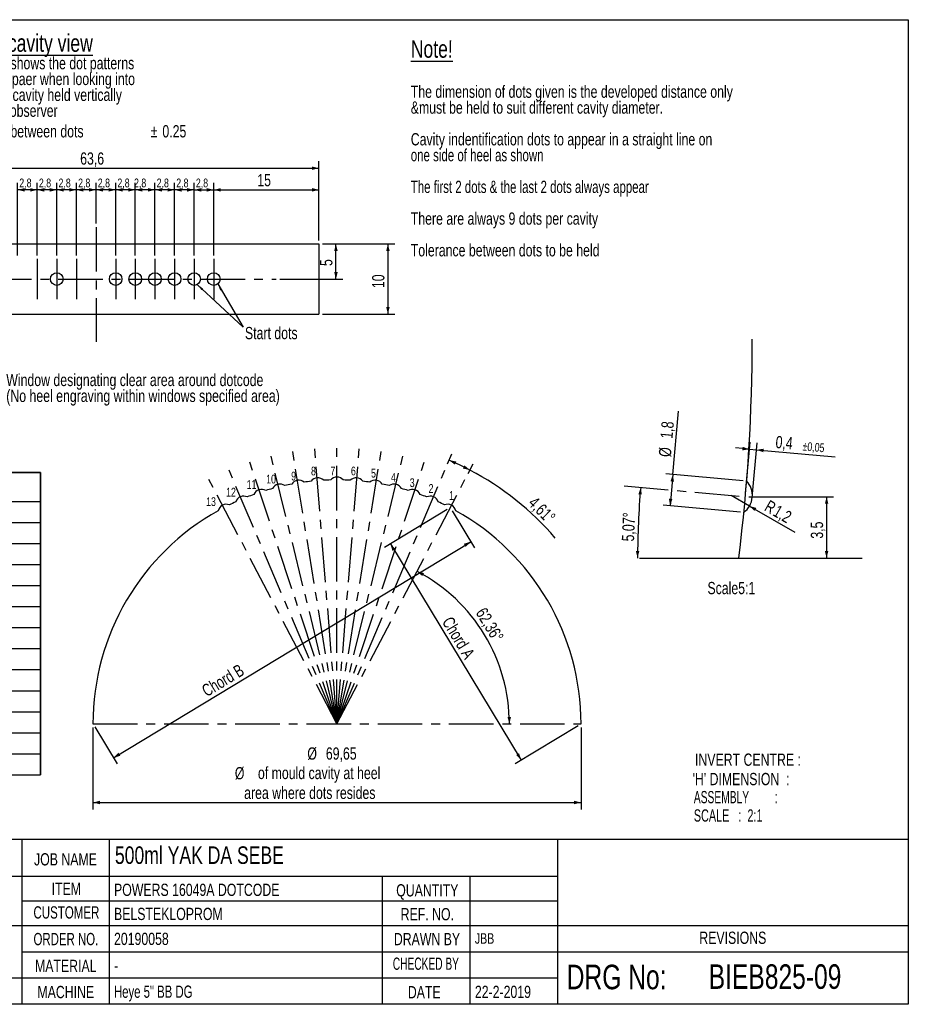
# Model space of a CAD drawing. Header units: millimetres. Extents: x 8 to 412, y 8 to 289.
# Tile 3 of 3: x 158 to 412, y 8 to 289. Entities that reach past the tile are written whole.
import ezdxf

# ---------------------------------------------------------------- set-up
doc = ezdxf.new("R2010")
doc.units = ezdxf.units.MM
doc.linetypes.add('CENTERX2', pattern=[20.32, 12.7, -2.54, 2.54, -2.54])
for name, color, linetype in [('CENTERLINE', 4, 'CENTERX2'), ('DETAIL', 3, 'Continuous'), ('DIMENSIONS', 2, 'Continuous'), ('TEXT', 2, 'Continuous')]:
    doc.layers.add(name, color=color, linetype=linetype)
doc.layers.add('OUTLINE', color=7, linetype='Continuous', lineweight=25)
doc.styles.add('SLDTEXTSTYLE0', font='TXT', dxfattribs={"width": 0.75})
doc.styles.add('SLDTEXTSTYLE1', font='TXT', dxfattribs={"width": 0.660714})
doc.styles.add('SLDTEXTSTYLE2', font='TXT', dxfattribs={"width": 0.692308})
doc.styles.add('SLDTEXTSTYLE3', font='TXT', dxfattribs={"width": 0.702531})
doc.styles.add('SLDTEXTSTYLE4', font='TXT', dxfattribs={"width": 0.696874})
doc.styles.add('SLDTEXTSTYLE5', font='TXT', dxfattribs={"width": 0.620208})
doc.styles.add('SLDTEXTSTYLE6', font='TXT', dxfattribs={"width": 0.7})
doc.styles.add('SLDTEXTSTYLE8', font='TXT', dxfattribs={"width": 0.625})
doc.styles.add('SLDTEXTSTYLE9', font='TXT', dxfattribs={"width": 0.697917})
doc.dimstyles.new('SLDDIMSTYLE0', dxfattribs={"dimtxt": 2.5, "dimasz": 2, "dimexe": 0, "dimexo": 0.0625, "dimtad": 1, "dimlfac": 0.5, "dimrnd": 1e-09, "dimzin": 12, "dimdsep": 46, "dimtxsty": 'SLDTEXTSTYLE0', "dimsah": 1, "dimcen": 0.09, "dimadec": 0, "dimazin": 3, "dimtfac": 1, "dimtofl": 0, "dimtmove": 0, "dimatfit": 3, "dimfxl": 0, "dimfrac": 2, "dimtolj": 1, "dimtzin": 12, "dimarcsym": 0})
doc.dimstyles.new('SLDDIMSTYLE2', dxfattribs={"dimtxt": 3.5, "dimasz": 2, "dimexe": 0, "dimexo": 0.0625, "dimgap": 0.875, "dimtad": 1, "dimlfac": 0.5, "dimrnd": 1e-09, "dimzin": 12, "dimdsep": 46, "dimtxsty": 'SLDTEXTSTYLE0', "dimsah": 1, "dimcen": 0.09, "dimadec": 0, "dimazin": 3, "dimtfac": 1, "dimtofl": 0, "dimtmove": 0, "dimatfit": 3, "dimfxl": 0, "dimfrac": 2, "dimtolj": 1, "dimtzin": 12, "dimarcsym": 0})
doc.dimstyles.new('SLDDIMSTYLE3', dxfattribs={"dimtxt": 0.18, "dimasz": 2, "dimexe": 0, "dimexo": 0.0625, "dimgap": 0, "dimtad": 0, "dimtih": 1, "dimtoh": 1, "dimdec": 0, "dimrnd": 1e-09, "dimzin": 0, "dimdsep": 46, "dimtxsty": 'Standard', "dimsah": 1, "dimcen": 0.09, "dimadec": 0, "dimazin": 0, "dimtfac": 2, "dimtdec": 0, "dimtofl": 0, "dimtmove": 0, "dimatfit": 3, "dimfxl": 0, "dimfrac": 2, "dimtolj": 1, "dimtzin": 0, "dimarcsym": 0})
doc.dimstyles.new('SLDDIMSTYLE4', dxfattribs={"dimtxt": 3.5, "dimasz": 2, "dimexe": 0, "dimexo": 0.0625, "dimgap": 0.875, "dimtad": 1, "dimdec": 4, "dimlfac": 0.5, "dimzin": 12, "dimdsep": 46, "dimtxsty": 'SLDTEXTSTYLE0', "dimsah": 1, "dimcen": 0.09, "dimazin": 3, "dimtfac": 1, "dimtofl": 0, "dimtmove": 0, "dimatfit": 3, "dimfxl": 0, "dimfrac": 2, "dimtolj": 1, "dimtzin": 12, "dimarcsym": 0})
doc.dimstyles.new('SLDDIMSTYLE5', dxfattribs={"dimtxt": 3.5, "dimasz": 2, "dimexe": 0, "dimexo": 0.0625, "dimgap": 0.875, "dimtad": 1, "dimlfac": 0.2, "dimrnd": 1e-09, "dimzin": 12, "dimdsep": 46, "dimtxsty": 'SLDTEXTSTYLE0', "dimsah": 1, "dimcen": 0.09, "dimadec": 0, "dimazin": 3, "dimtfac": 1, "dimtofl": 0, "dimtmove": 0, "dimatfit": 3, "dimfxl": 0, "dimfrac": 2, "dimtolj": 1, "dimtzin": 12, "dimarcsym": 0})
doc.dimstyles.new('SLDDIMSTYLE6', dxfattribs={"dimtxt": 3.5, "dimasz": 2, "dimexe": 0, "dimexo": 0.0625, "dimgap": 0.875, "dimtad": 1, "dimlfac": 0.2, "dimrnd": 1e-09, "dimdsep": 46, "dimtxsty": 'SLDTEXTSTYLE0', "dimsah": 1, "dimcen": 0.09, "dimadec": 0, "dimazin": 2, "dimtol": 1, "dimtp": 0.05, "dimtm": 0.05, "dimtfac": 1, "dimtmove": 0, "dimatfit": 0, "dimfxl": 0, "dimfrac": 2, "dimtolj": 1, "dimarcsym": 0})
doc.dimstyles.new('SLDDIMSTYLE7', dxfattribs={"dimtxt": 3.5, "dimasz": 2, "dimexe": 0, "dimexo": 0.0625, "dimgap": 0.875, "dimtad": 1, "dimlfac": 0.2, "dimrnd": 1e-09, "dimzin": 12, "dimdsep": 46, "dimtxsty": 'SLDTEXTSTYLE0', "dimsah": 1, "dimcen": 0, "dimadec": 0, "dimazin": 3, "dimtfac": 1, "dimtofl": 0, "dimtmove": 0, "dimatfit": 3, "dimfxl": 0, "dimfrac": 2, "dimtolj": 1, "dimtzin": 12, "dimarcsym": 0})
doc.dimstyles.new('SLDDIMSTYLE8', dxfattribs={"dimtxt": 3.5, "dimasz": 2, "dimexe": 0, "dimexo": 0.0625, "dimgap": 0.875, "dimtad": 1, "dimdec": 4, "dimlfac": 0.2, "dimzin": 12, "dimdsep": 46, "dimtxsty": 'SLDTEXTSTYLE0', "dimsah": 1, "dimcen": 0.09, "dimazin": 3, "dimtfac": 1, "dimtofl": 0, "dimtmove": 0, "dimatfit": 3, "dimfxl": 0, "dimfrac": 2, "dimtolj": 1, "dimtzin": 12, "dimarcsym": 0})

# ---------------------------------------------------------------- blocks, each defined once
blk = doc.blocks.new('SW_TABLEANNOTATION_2')
at = {"layer": 'TEXT', "color": 0}
for p, q in [((0, 0), (0, -8.25)), ((0, 0), (6.17, 0)), ((0, 0), (0, -86.25)), ((71.26, 0), (0, 0)), ((6.17, 0), (6.17, -8.25)), ((6.17, 0), (30.17, 0)), ((30.17, 0), (30.17, -8.25)), ((30.17, 0), (71.26, 0)), ((71.26, 0), (71.26, -8.25)), ((71.26, -86.25), (71.26, 0)), ((0, -8.25), (0, -14.25)), ((0, -8.25), (6.17, -8.25)), ((6.17, -8.25), (6.17, -14.25)), ((6.17, -8.25), (30.17, -8.25)), ((30.17, -8.25), (30.17, -14.25)), ((30.17, -8.25), (71.26, -8.25)), ((71.26, -8.25), (71.26, -14.25)), ((0, -14.25), (0, -20.25)), ((0, -14.25), (6.17, -14.25)), ((6.17, -14.25), (6.17, -20.25)), ((6.17, -14.25), (30.17, -14.25)), ((30.17, -14.25), (30.17, -20.25)), ((30.17, -14.25), (71.26, -14.25)), ((71.26, -14.25), (71.26, -20.25)), ((0, -20.25), (0, -26.25)), ((0, -20.25), (6.17, -20.25)), ((6.17, -20.25), (6.17, -26.25)), ((6.17, -20.25), (30.17, -20.25)), ((30.17, -20.25), (30.17, -26.25)), ((30.17, -20.25), (71.26, -20.25)), ((71.26, -20.25), (71.26, -26.25)), ((0, -26.25), (0, -32.25)), ((0, -26.25), (6.17, -26.25)), ((6.17, -26.25), (6.17, -32.25)), ((6.17, -26.25), (30.17, -26.25)), ((30.17, -26.25), (30.17, -32.25)), ((30.17, -26.25), (71.26, -26.25)), ((71.26, -26.25), (71.26, -32.25)), ((0, -32.25), (0, -38.25)), ((0, -32.25), (6.17, -32.25)), ((6.17, -32.25), (6.17, -38.25)), ((6.17, -32.25), (30.17, -32.25)), ((30.17, -32.25), (30.17, -38.25)), ((30.17, -32.25), (71.26, -32.25)), ((71.26, -32.25), (71.26, -38.25)), ((0, -38.25), (0, -44.25)), ((0, -38.25), (6.17, -38.25)), ((6.17, -38.25), (6.17, -44.25)), ((6.17, -38.25), (30.17, -38.25)), ((30.17, -38.25), (30.17, -44.25)), ((30.17, -38.25), (71.26, -38.25)), ((71.26, -38.25), (71.26, -44.25)), ((0, -44.25), (0, -50.25)), ((0, -44.25), (6.17, -44.25)), ((6.17, -44.25), (6.17, -50.25)), ((6.17, -44.25), (30.17, -44.25)), ((30.17, -44.25), (30.17, -50.25)), ((30.17, -44.25), (71.26, -44.25)), ((71.26, -44.25), (71.26, -50.25)), ((0, -50.25), (0, -56.25)), ((0, -50.25), (6.17, -50.25)), ((6.17, -50.25), (6.17, -56.25)), ((6.17, -50.25), (30.17, -50.25)), ((30.17, -50.25), (30.17, -56.25)), ((30.17, -50.25), (71.26, -50.25)), ((71.26, -50.25), (71.26, -56.25)), ((0, -56.25), (0, -62.25)), ((0, -56.25), (6.17, -56.25)), ((6.17, -56.25), (6.17, -62.25)), ((6.17, -56.25), (30.17, -56.25)), ((30.17, -56.25), (30.17, -62.25)), ((30.17, -56.25), (71.26, -56.25)), ((71.26, -56.25), (71.26, -62.25)), ((0, -62.25), (0, -68.25)), ((0, -62.25), (6.17, -62.25)), ((6.17, -62.25), (6.17, -68.25)), ((6.17, -62.25), (30.17, -62.25)), ((30.17, -62.25), (30.17, -68.25)), ((30.17, -62.25), (71.26, -62.25)), ((71.26, -62.25), (71.26, -68.25)), ((0, -68.25), (0, -74.25)), ((0, -68.25), (6.17, -68.25)), ((6.17, -68.25), (6.17, -74.25)), ((6.17, -68.25), (30.17, -68.25)), ((30.17, -68.25), (30.17, -74.25)), ((30.17, -68.25), (71.26, -68.25)), ((71.26, -68.25), (71.26, -74.25)), ((0, -74.25), (0, -80.25)), ((0, -74.25), (6.17, -74.25)), ((6.17, -74.25), (6.17, -80.25)), ((6.17, -74.25), (30.17, -74.25)), ((30.17, -74.25), (30.17, -80.25)), ((30.17, -74.25), (71.26, -74.25)), ((71.26, -74.25), (71.26, -80.25)), ((0, -80.25), (0, -86.25)), ((0, -80.25), (6.17, -80.25)), ((6.17, -80.25), (6.17, -86.25)), ((6.17, -80.25), (30.17, -80.25)), ((30.17, -80.25), (30.17, -86.25)), ((30.17, -80.25), (71.26, -80.25)), ((71.26, -80.25), (71.26, -86.25)), ((0, -86.25), (6.17, -86.25)), ((0, -86.25), (71.26, -86.25)), ((6.17, -86.25), (30.17, -86.25)), ((30.17, -86.25), (71.26, -86.25))]:
    blk.add_line(p, q, dxfattribs=at)
at = {"layer": 'TEXT', "color": 0, "char_height": 3.5, "attachment_point": 1, "style": 'SLDTEXTSTYLE0'}
for s, insert in [('Chord A', (8.65, -2.31)), ('Chord B', (41.58, -2.31)), ('1', (1.79, -9.44)), ('36,06', (12.35, -9.44)), ('59,59', (44.9, -9.44)), ('2', (1.79, -15.44)), ('38,43', (12.35, -15.44)), ('58,09', (44.9, -15.44)), ('3', (1.79, -21.44)), ('40,73', (12.35, -21.44)), ('56,5', (46.19, -21.44)), ('4', (1.79, -27.44)), ('42,97', (12.35, -27.44)), ('54,82', (44.9, -27.44)), ('5', (1.79, -33.44)), ('45,14', (12.35, -33.44)), ('53,05', (44.9, -33.44)), ('6', (1.79, -39.44)), ('47,23', (12.35, -39.44)), ('51,19', (44.9, -39.44)), ('7', (1.79, -45.44)), ('49,25', (12.35, -45.44)), ('49,25', (44.9, -45.44)), ('8', (1.79, -51.44)), ('51,19', (12.35, -51.44)), ('47,23', (44.9, -51.44)), ('9', (1.79, -57.44)), ('53,05', (12.35, -57.44)), ('45,14', (44.9, -57.44)), ('10', (0.5, -63.44)), ('54,82', (12.35, -63.44)), ('42,97', (44.9, -63.44)), ('11', (0.5, -69.44)), ('56,5', (13.65, -69.44)), ('40,73', (44.9, -69.44)), ('12', (0.5, -75.44)), ('58,09', (12.35, -75.44)), ('38,43', (44.9, -75.44)), ('13', (0.5, -81.44)), ('59,59', (12.35, -81.44)), ('36,06', (44.9, -81.44))]:
    blk.add_mtext(s, dxfattribs=dict(at, insert=insert))
blk = doc.blocks.new('_D')
at = {"layer": 'DIMENSIONS'}
for p, q in [((202.61, 221.73), (202.61, 242.44)), ((208.21, 221.73), (208.21, 242.44)), ((208.21, 240.44), (202.61, 240.44))]:
    blk.add_line(p, q, dxfattribs=at)
for points in [[(202.61, 240.44), (204.61, 239.94), (204.61, 240.94)], [(208.21, 240.44), (206.21, 240.94), (206.21, 239.94)]]:
    blk.add_solid(points, dxfattribs=at)
at = {"layer": 'DIMENSIONS', "insert": (203.1, 243.66), "char_height": 2.5, "attachment_point": 1, "style": 'SLDTEXTSTYLE0'}
blk.add_mtext('2,8', dxfattribs=at)
blk = doc.blocks.new('_D_1')
at = {"layer": 'DIMENSIONS'}
for p, q in [((197.01, 221.73), (197.01, 242.44)), ((202.61, 221.73), (202.61, 242.44)), ((202.61, 240.44), (197.01, 240.44))]:
    blk.add_line(p, q, dxfattribs=at)
for points in [[(197.01, 240.44), (199.01, 239.94), (199.01, 240.94)], [(202.61, 240.44), (200.61, 240.94), (200.61, 239.94)]]:
    blk.add_solid(points, dxfattribs=at)
at = {"layer": 'DIMENSIONS', "insert": (197.5, 243.66), "char_height": 2.5, "attachment_point": 1, "style": 'SLDTEXTSTYLE0'}
blk.add_mtext('2,8', dxfattribs=at)
blk = doc.blocks.new('_D_2')
at = {"layer": 'DIMENSIONS'}
for p, q in [((191.41, 221.73), (191.41, 242.44)), ((197.01, 221.73), (197.01, 242.44)), ((197.01, 240.44), (191.41, 240.44))]:
    blk.add_line(p, q, dxfattribs=at)
for points in [[(191.41, 240.44), (193.41, 239.94), (193.41, 240.94)], [(197.01, 240.44), (195.01, 240.94), (195.01, 239.94)]]:
    blk.add_solid(points, dxfattribs=at)
at = {"layer": 'DIMENSIONS', "insert": (191.05, 243.66), "char_height": 2.5, "attachment_point": 1, "style": 'SLDTEXTSTYLE0'}
blk.add_mtext('2,8', dxfattribs=at)
blk = doc.blocks.new('_D_3')
at = {"layer": 'DIMENSIONS'}
for p, q in [((185.81, 221.73), (185.81, 242.44)), ((191.41, 221.73), (191.41, 242.44)), ((191.41, 240.44), (185.81, 240.44))]:
    blk.add_line(p, q, dxfattribs=at)
for points in [[(185.81, 240.44), (187.81, 239.94), (187.81, 240.94)], [(191.41, 240.44), (189.41, 240.94), (189.41, 239.94)]]:
    blk.add_solid(points, dxfattribs=at)
at = {"layer": 'DIMENSIONS', "insert": (186.3, 243.66), "char_height": 2.5, "attachment_point": 1, "style": 'SLDTEXTSTYLE0'}
blk.add_mtext('2,8', dxfattribs=at)
blk = doc.blocks.new('_D_4')
at = {"layer": 'DIMENSIONS'}
for p, q in [((180.21, 230.82), (180.21, 242.44)), ((185.81, 221.73), (185.81, 242.44)), ((185.81, 240.44), (180.21, 240.44))]:
    blk.add_line(p, q, dxfattribs=at)
for points in [[(180.21, 240.44), (182.21, 239.94), (182.21, 240.94)], [(185.81, 240.44), (183.81, 240.94), (183.81, 239.94)]]:
    blk.add_solid(points, dxfattribs=at)
at = {"layer": 'DIMENSIONS', "insert": (180.7, 243.66), "char_height": 2.5, "attachment_point": 1, "style": 'SLDTEXTSTYLE0'}
blk.add_mtext('2,8', dxfattribs=at)
blk = doc.blocks.new('_D_5')
at = {"layer": 'DIMENSIONS'}
for p, q in [((174.61, 221.73), (174.61, 242.44)), ((180.21, 230.82), (180.21, 242.44)), ((180.21, 240.44), (174.61, 240.44))]:
    blk.add_line(p, q, dxfattribs=at)
for points in [[(174.61, 240.44), (176.61, 239.94), (176.61, 240.94)], [(180.21, 240.44), (178.21, 240.94), (178.21, 239.94)]]:
    blk.add_solid(points, dxfattribs=at)
at = {"layer": 'DIMENSIONS', "insert": (175.1, 243.66), "char_height": 2.5, "attachment_point": 1, "style": 'SLDTEXTSTYLE0'}
blk.add_mtext('2,8', dxfattribs=at)
blk = doc.blocks.new('_D_6')
at = {"layer": 'DIMENSIONS'}
for p, q in [((169.01, 221.73), (169.01, 242.44)), ((174.61, 221.73), (174.61, 242.44)), ((174.61, 240.44), (169.01, 240.44))]:
    blk.add_line(p, q, dxfattribs=at)
for points in [[(169.01, 240.44), (171.01, 239.94), (171.01, 240.94)], [(174.61, 240.44), (172.61, 240.94), (172.61, 239.94)]]:
    blk.add_solid(points, dxfattribs=at)
at = {"layer": 'DIMENSIONS', "insert": (169.5, 243.66), "char_height": 2.5, "attachment_point": 1, "style": 'SLDTEXTSTYLE0'}
blk.add_mtext('2,8', dxfattribs=at)
blk = doc.blocks.new('_D_7')
at = {"layer": 'DIMENSIONS'}
for p, q in [((163.41, 221.73), (163.41, 242.44)), ((169.01, 221.73), (169.01, 242.44)), ((169.01, 240.44), (163.41, 240.44))]:
    blk.add_line(p, q, dxfattribs=at)
for points in [[(163.41, 240.44), (165.41, 239.94), (165.41, 240.94)], [(169.01, 240.44), (167.01, 240.94), (167.01, 239.94)]]:
    blk.add_solid(points, dxfattribs=at)
at = {"layer": 'DIMENSIONS', "insert": (163.9, 243.66), "char_height": 2.5, "attachment_point": 1, "style": 'SLDTEXTSTYLE0'}
blk.add_mtext('2,8', dxfattribs=at)
blk = doc.blocks.new('_D_8')
at = {"layer": 'DIMENSIONS'}
for p, q in [((157.81, 221.73), (157.81, 242.44)), ((163.41, 221.73), (163.41, 242.44)), ((163.41, 240.44), (157.81, 240.44))]:
    blk.add_line(p, q, dxfattribs=at)
for points in [[(157.81, 240.44), (159.81, 239.94), (159.81, 240.94)], [(163.41, 240.44), (161.41, 240.94), (161.41, 239.94)]]:
    blk.add_solid(points, dxfattribs=at)
at = {"layer": 'DIMENSIONS', "insert": (158.3, 243.66), "char_height": 2.5, "attachment_point": 1, "style": 'SLDTEXTSTYLE0'}
blk.add_mtext('2,8', dxfattribs=at)
blk = doc.blocks.new('_D_11')
at = {"layer": 'DIMENSIONS'}
for p, q in [((208.21, 221.73), (208.21, 242.44)), ((213.81, 221.73), (213.81, 242.44)), ((208.21, 240.44), (213.81, 240.44))]:
    blk.add_line(p, q, dxfattribs=at)
for points in [[(208.21, 240.44), (210.21, 239.94), (210.21, 240.94)], [(213.81, 240.44), (211.81, 240.94), (211.81, 239.94)]]:
    blk.add_solid(points, dxfattribs=at)
at = {"layer": 'DIMENSIONS', "insert": (208.7, 243.66), "char_height": 2.5, "attachment_point": 1, "style": 'SLDTEXTSTYLE0'}
blk.add_mtext('2,8', dxfattribs=at)
blk = doc.blocks.new('_D_13')
at = {"layer": 'DIMENSIONS'}
for p, q in [((244.81, 224.99), (265.5, 224.99)), ((263.5, 224.99), (263.5, 204.99)), ((244.81, 204.99), (265.5, 204.99))]:
    blk.add_line(p, q, dxfattribs=at)
for points in [[(263.5, 224.99), (263, 222.99), (264, 222.99)], [(263.5, 204.99), (264, 206.99), (263, 206.99)]]:
    blk.add_solid(points, dxfattribs=at)
at = {"layer": 'DIMENSIONS', "insert": (258.99, 212.4), "char_height": 3.5, "attachment_point": 1, "rotation": 90, "style": 'SLDTEXTSTYLE0'}
blk.add_mtext('10', dxfattribs=at)
blk = doc.blocks.new('_D_14')
at = {"layer": 'DIMENSIONS'}
for p, q in [((213.81, 221.73), (213.81, 242.44)), ((243.81, 225.99), (243.81, 242.44)), ((213.81, 240.44), (243.81, 240.44))]:
    blk.add_line(p, q, dxfattribs=at)
for points in [[(213.81, 240.44), (215.81, 239.94), (215.81, 240.94)], [(243.81, 240.44), (241.81, 240.94), (241.81, 239.94)]]:
    blk.add_solid(points, dxfattribs=at)
at = {"layer": 'DIMENSIONS', "insert": (226.22, 244.95), "char_height": 3.5, "attachment_point": 1, "style": 'SLDTEXTSTYLE0'}
blk.add_mtext('15', dxfattribs=at)
blk = doc.blocks.new('_D_16')
at = {"layer": 'DIMENSIONS'}
for p, q in [((116.61, 225.99), (116.61, 248.62)), ((243.81, 225.99), (243.81, 248.62)), ((116.61, 246.62), (243.81, 246.62))]:
    blk.add_line(p, q, dxfattribs=at)
for points in [[(116.61, 246.62), (118.61, 246.12), (118.61, 247.12)], [(243.81, 246.62), (241.81, 247.12), (241.81, 246.12)]]:
    blk.add_solid(points, dxfattribs=at)
at = {"layer": 'DIMENSIONS', "insert": (175.68, 251.13), "char_height": 3.5, "attachment_point": 1, "style": 'SLDTEXTSTYLE0'}
blk.add_mtext('63,6', dxfattribs=at)
blk = doc.blocks.new('_D_17')
at = {"layer": 'DIMENSIONS'}
for p, q in [((244.81, 224.99), (250.67, 224.99)), ((248.67, 214.99), (248.67, 224.99)), ((232.65, 214.99), (250.67, 214.99))]:
    blk.add_line(p, q, dxfattribs=at)
for points in [[(248.67, 224.99), (248.17, 222.99), (249.17, 222.99)], [(248.67, 214.99), (249.17, 216.99), (248.17, 216.99)]]:
    blk.add_solid(points, dxfattribs=at)
at = {"layer": 'DIMENSIONS', "insert": (244.16, 218.7), "char_height": 3.5, "attachment_point": 1, "rotation": 90, "style": 'SLDTEXTSTYLE0'}
blk.add_mtext('5', dxfattribs=at)
blk = doc.blocks.new('SW_NOTE_0_5')
at = {"layer": 'TEXT', "color": 0, "char_height": 3.5, "attachment_point": 1, "style": 'SLDTEXTSTYLE0'}
for s, insert in [('Tolerance between dots', (0, 4.5)), ('%%p', (56.62, 4.5)), ('0.25', (59.95, 4.5))]:
    blk.add_mtext(s, dxfattribs=dict(at, insert=insert))
blk = doc.blocks.new('SW_NOTE_0_6')
at = {"layer": 'TEXT', "color": 0, "char_height": 3.5, "attachment_point": 1, "style": 'SLDTEXTSTYLE0'}
for s, insert in [('Window designating clear area around dotcode', (0.56, 4.54)), ('(No heel engraving within windows specified area)', (0.56, 0.01))]:
    blk.add_mtext(s, dxfattribs=dict(at, insert=insert))
blk = doc.blocks.new('SW_NOTE_0_7')
at = {"layer": 'TEXT', "color": 0, "attachment_point": 1, "style": 'SLDTEXTSTYLE0'}
for s, insert, char_height in [('\\LMould cavity view', (0, 6.45), 5), ('The chart shows the dot patterns', (0, -0.03), 3.5), ('as they appaer when looking into', (0, -4.55), 3.5), ('the mould cavity held vertically', (0, -9.08), 3.5), ('in front of observer', (0, -13.61), 3.5)]:
    blk.add_mtext(s, dxfattribs=dict(at, insert=insert, char_height=char_height))
blk = doc.blocks.new('SW_NOTE_0_8')
at = {"layer": 'TEXT', "color": 0, "attachment_point": 1}
for s, insert, char_height, style in [('\\LNote!', (0, 6.45), 5, 'SLDTEXTSTYLE0'), ('The dimension of dots given is the developed distance only', (0, -6.49), 3.5, 'SLDTEXTSTYLE0'), ('&must be held to suit different cavity diameter.', (0, -11.02), 3.5, 'SLDTEXTSTYLE0'), ('Cavity indentification dots to appear in a straight line on', (0, -20.07), 3.5, 'SLDTEXTSTYLE0'), ('one side of heel as shown', (0, -24.6), 3.5, 'SLDTEXTSTYLE6'), ('The first 2 dots & the last 2 dots always appear', (0, -33.65), 3.5, 'SLDTEXTSTYLE9'), ('There are always 9 dots per cavity', (0, -42.7), 3.5, 'SLDTEXTSTYLE0'), ('Tolerance between dots to be held', (0, -51.75), 3.5, 'SLDTEXTSTYLE0')]:
    blk.add_mtext(s, dxfattribs=dict(at, insert=insert, char_height=char_height, style=style))
blk = doc.blocks.new('_D_18')
at = {"layer": 'DIMENSIONS'}
for p, q in [((179.32, 87.01), (179.32, 63.59)), ((318.62, 87.01), (318.62, 63.59)), ((179.32, 65.59), (318.62, 65.59))]:
    blk.add_line(p, q, dxfattribs=at)
for points in [[(179.32, 65.59), (181.32, 65.09), (181.32, 66.09)], [(318.62, 65.59), (316.62, 66.09), (316.62, 65.09)]]:
    blk.add_solid(points, dxfattribs=at)
at = {"layer": 'DIMENSIONS', "char_height": 3.5, "attachment_point": 1, "style": 'SLDTEXTSTYLE0'}
for s, insert in [('%%c', (240.51, 81.32)), ('69,65', (245.79, 81.32)), ('%%c', (219.82, 75.71)), ('of mould cavity at heel', (226.41, 75.77)), ('area where dots resides', (222.48, 70.11))]:
    blk.add_mtext(s, dxfattribs=dict(at, insert=insert))
blk = doc.blocks.new('_D_19')
at = {"layer": 'DIMENSIONS'}
blk.add_arc((248.97, 88.01), 49.19, 0, 62.3598, dxfattribs=at)
for points in [[(271.79, 131.59), (273.3, 130.19), (273.78, 131.06)], [(298.16, 88.01), (298.62, 90.02), (297.62, 90)]]:
    blk.add_solid(points, dxfattribs=at)
at = {"layer": 'DIMENSIONS', "insert": (291.42, 121.59), "char_height": 3.5, "attachment_point": 1, "rotation": 301.1799, "style": 'SLDTEXTSTYLE0'}
blk.add_mtext('62,36°', dxfattribs=at)
blk = doc.blocks.new('_D_20')
at = {"layer": 'DIMENSIONS'}
for p, q in [((280.52, 162.23), (281.75, 165.11)), ((286.38, 159.46), (287.83, 162.23))]:
    blk.add_line(p, q, dxfattribs=at)
for start, end in [(62.3598, 66.9665), (40.4141, 62.3598)]:
    blk.add_arc((248.97, 88.01), 81.78, start, end, dxfattribs=at)
for points in [[(280.96, 163.27), (282.59, 162.01), (283, 162.92)], [(286.91, 160.46), (285.35, 161.81), (284.9, 160.92)]]:
    blk.add_solid(points, dxfattribs=at)
at = {"layer": 'DIMENSIONS', "insert": (305.74, 153.22), "char_height": 3.5, "attachment_point": 1, "rotation": 315.3385, "style": 'SLDTEXTSTYLE0'}
blk.add_mtext('4,61°', dxfattribs=at)
blk = doc.blocks.new('_D_21')
at = {"layer": 'DIMENSIONS'}
for p, q in [((280.42, 149.19), (262.49, 138.34)), ((264.2, 139.38), (301.54, 77.67)), ((317.76, 87.49), (299.82, 76.64))]:
    blk.add_line(p, q, dxfattribs=at)
for points in [[(264.2, 139.38), (264.8, 137.41), (265.66, 137.92)], [(301.54, 77.67), (300.93, 79.64), (300.07, 79.13)]]:
    blk.add_solid(points, dxfattribs=at)
at = {"layer": 'DIMENSIONS', "insert": (281.8, 119), "char_height": 3.5, "attachment_point": 1, "rotation": 301.1799, "style": 'SLDTEXTSTYLE0'}
blk.add_mtext('Chord A', dxfattribs=at)
blk = doc.blocks.new('_D_22')
at = {"layer": 'DIMENSIONS'}
for p, q in [((281.8, 148.86), (288.17, 138.32)), ((185.17, 78.33), (287.13, 140.03)), ((179.83, 87.15), (186.21, 76.62))]:
    blk.add_line(p, q, dxfattribs=at)
for points in [[(287.13, 140.03), (285.16, 139.43), (285.68, 138.57)], [(185.17, 78.33), (187.14, 78.94), (186.62, 79.8)]]:
    blk.add_solid(points, dxfattribs=at)
at = {"layer": 'DIMENSIONS', "insert": (209.99, 98.62), "char_height": 3.5, "attachment_point": 1, "rotation": 31.1799, "style": 'SLDTEXTSTYLE0'}
blk.add_mtext('Chord B', dxfattribs=at)
blk = doc.blocks.new('_D_23')
at = {"layer": 'DIMENSIONS'}
for p, q in [((344.81, 159.22), (346.41, 177.28)), ((364.86, 157.44), (342.82, 159.4)), ((344.81, 159.22), (344.02, 150.26)), ((364.07, 148.48), (342.02, 150.43))]:
    blk.add_line(p, q, dxfattribs=at)
for points in [[(344.81, 159.22), (344.14, 157.27), (345.13, 157.18)], [(344.02, 150.26), (344.69, 152.2), (343.69, 152.29)]]:
    blk.add_solid(points, dxfattribs=at)
at = {"layer": 'DIMENSIONS', "char_height": 3.5, "attachment_point": 1, "rotation": 84.9302, "style": 'SLDTEXTSTYLE0'}
for s, insert in [('1,8', (341.21, 169.65)), ('%%c', (340.74, 164.4))]:
    blk.add_mtext(s, dxfattribs=dict(at, insert=insert))
blk = doc.blocks.new('_D_24')
at = {"layer": 'DIMENSIONS'}
for p, q in [((366.68, 166.41), (362.7, 166.77)), ((365.57, 153.86), (366.86, 168.41)), ((366.68, 166.41), (368.68, 166.24)), ((367.56, 153.69), (368.85, 168.23)), ((368.68, 166.24), (391.11, 164.25))]:
    blk.add_line(p, q, dxfattribs=at)
for points in [[(366.68, 166.41), (364.74, 167.09), (364.65, 166.09)], [(368.68, 166.24), (370.62, 165.56), (370.71, 166.56)]]:
    blk.add_solid(points, dxfattribs=at)
at = {"layer": 'DIMENSIONS', "attachment_point": 1, "rotation": 354.9302, "style": 'SLDTEXTSTYLE0'}
for s, insert, char_height in [('0,4', (374.31, 170.27), 3.5), ('±0,05', (381.95, 168.57), 2.5)]:
    blk.add_mtext(s, dxfattribs=dict(at, insert=insert, char_height=char_height))
blk = doc.blocks.new('_D_25')
at = {"layer": 'DIMENSIONS'}
for p, q in [((366.48, 152.87), (390.69, 152.87)), ((388.69, 152.87), (388.69, 135.37))]:
    blk.add_line(p, q, dxfattribs=at)
for points in [[(388.69, 152.87), (388.19, 150.87), (389.19, 150.87)], [(388.69, 135.37), (389.19, 137.37), (388.19, 137.37)]]:
    blk.add_solid(points, dxfattribs=at)
at = {"layer": 'DIMENSIONS', "insert": (384.18, 140.89), "char_height": 3.5, "attachment_point": 1, "rotation": 90, "style": 'SLDTEXTSTYLE0'}
blk.add_mtext('3,5', dxfattribs=at)
blk = doc.blocks.new('_D_26')
at = {"layer": 'DIMENSIONS'}
for q in [(361.48, 153.22), (379.59, 142.76)]:
    blk.add_line((366.69, 150.21), q, dxfattribs=at)
blk.add_solid([(366.69, 150.21), (368.17, 148.78), (368.67, 149.65)], dxfattribs=at)
at = {"layer": 'DIMENSIONS', "char_height": 3.5, "attachment_point": 1, "rotation": 330, "style": 'SLDTEXTSTYLE0'}
for s, insert in [('R', (372.4, 152.07)), ('1,2', (374.85, 150.66))]:
    blk.add_mtext(s, dxfattribs=dict(at, insert=insert))
blk = doc.blocks.new('_D_27')
at = {"layer": 'DIMENSIONS'}
blk.add_arc((562.74, 135.37), 228, 174.9302, 180, dxfattribs=at)
for points in [[(335.63, 155.52), (334.97, 153.57), (335.96, 153.48)], [(334.74, 135.37), (335.25, 137.37), (334.25, 137.37)]]:
    blk.add_solid(points, dxfattribs=at)
at = {"layer": 'DIMENSIONS', "insert": (330.22, 140.2), "char_height": 3.5, "attachment_point": 1, "rotation": 87.4651, "style": 'SLDTEXTSTYLE0'}
blk.add_mtext('5,07°', dxfattribs=at)

msp = doc.modelspace()

# ---------------------------------------------------------------- linework, layer by layer
at = {"layer": 'CENTERLINE'}
for p, q in [((180.20959, 229.8209), (180.20959, 197.05107)), ((163.40959, 220.73444), (163.40959, 209.24218)), ((169.00959, 220.73444), (169.00959, 209.24218)), ((174.60959, 220.73444), (174.60959, 209.24218)), ((185.80959, 220.73444), (185.80959, 209.24218)), ((191.40959, 220.73444), (191.40959, 209.24218)), ((197.00959, 220.73444), (197.00959, 209.24218)), ((202.60959, 220.73444), (202.60959, 209.24218)), ((208.20959, 220.73444), (208.20959, 209.24218)), ((213.80959, 220.73444), (213.80959, 209.24218)), ((128.76686, 214.98831), (231.65232, 214.98831)), ((248.96553, 88.00994), (236.21261, 166.63236)), ((248.96553, 88.00994), (242.5684, 167.40263)), ((248.96553, 88.00994), (248.96553, 167.65994)), ((248.96553, 88.00994), (255.36265, 167.40263)), ((248.96553, 88.00994), (261.71844, 166.63236)), ((248.96553, 88.00994), (223.78875, 163.57615)), ((248.96553, 88.00994), (223.78875, 163.57615)), ((248.96553, 88.00994), (229.93922, 165.35412)), ((248.96553, 88.00994), (267.99183, 165.35412)), ((248.96553, 88.00994), (274.1423, 163.57615)), ((248.96553, 88.00994), (217.80096, 161.30995)), ((248.96553, 88.00994), (280.1301, 161.30995)), ((248.96553, 88.00994), (212.01451, 158.57016)), ((248.96553, 88.00994), (285.91654, 158.57016)), ((330.86944, 155.93897), (365.4823, 152.86826)), ((179.31553, 88.00994), (318.61553, 88.00994))]:
    msp.add_line(p, q, dxfattribs=at)
at = {"layer": 'DETAIL'}
for p, q in [((116.60959, 224.98831), (243.80959, 224.98831)), ((243.80959, 224.98831), (243.80959, 204.98831)), ((116.60959, 204.98831), (243.80959, 204.98831))]:
    msp.add_line(p, q, dxfattribs=at)
at = {"layer": 'OUTLINE'}
for p, q in [((8, 289), (412, 289)), ((412, 289), (412, 8)), ((335.29562, 135.36826), (398.84325, 135.36826)), ((412, 55), (8, 55)), ((159, 55), (159, 8)), ((184, 55), (184, 8)), ((312, 8), (312, 55)), ((159, 44.5), (99, 44.5)), ((312, 44.5), (159, 44.5)), ((262, 8), (262, 44.5)), ((287, 8), (287, 44.5)), ((159, 37.5), (312, 37.5)), ((99, 30.5), (412, 30.5)), ((159, 23), (312, 23)), ((312, 23), (412, 23)), ((312, 15.5), (99, 15.5)), ((412, 8), (8, 8))]:
    msp.add_line(p, q, dxfattribs=at)
for centre in [(169.00959, 214.98831), (185.80959, 214.98831), (191.40959, 214.98831), (197.00959, 214.98831), (202.60959, 214.98831), (208.20959, 214.98831), (213.80959, 214.98831)]:
    msp.add_circle(centre, 1.8, dxfattribs=at)
for centre, radius, start, end in [((-141.7557, 197.86826), 509.23019, 352.9500681, 0), ((238.06662, 155.20234), 2.37941, 50.0576774, 148.369106), ((243.49841, 155.86062), 2.37941, 45.4509816, 143.7624101), ((248.96553, 88.00994), 69.65, 91.4808885, 93.1258073), ((248.96553, 156.08053), 2.37941, 40.8442857, 139.1557143), ((248.96553, 88.00994), 69.65, 86.8741927, 88.5191115), ((254.43264, 155.86062), 2.37941, 36.2375899, 134.5490184), ((259.86444, 155.20234), 2.37941, 31.630894, 129.9423226), ((227.44892, 152.59043), 2.37941, 59.2710691, 157.5824976), ((248.96553, 88.00994), 69.65, 105.3009761, 106.9458948), ((232.70524, 154.10992), 2.37941, 54.6643732, 152.9758018), ((248.96553, 88.00994), 69.65, 100.6942802, 102.339199), ((248.96553, 88.00994), 69.65, 96.0875844, 97.7325031), ((248.96553, 88.00994), 69.65, 82.2674969, 83.9124156), ((248.96553, 88.00994), 69.65, 77.660801, 79.3057198), ((265.22582, 154.10992), 2.37941, 27.0241982, 125.3356268), ((248.96553, 88.00994), 69.65, 73.0541052, 74.6990239), ((270.48213, 152.59043), 2.37941, 22.4175024, 120.7289309), ((361.47543, 153.22373), 6.02261, 306.5831432, 43.277326), ((222.33162, 150.65369), 2.37941, 63.8777649, 162.1891935), ((248.96553, 88.00994), 69.65, 109.9076719, 111.5525907), ((248.96553, 88.00994), 69.65, 68.4474093, 70.0923281), ((275.59943, 150.65369), 2.37941, 17.8108065, 116.1222351), ((275.59943, 150.65369), 2.37941, 17.8108065, 116.1222351), ((217.3864, 148.31221), 2.37941, 68.4844608, 166.7958893), ((248.96553, 88.00994), 69.65, 114.5143677, 116.1592865), ((248.96553, 88.00994), 69.65, 63.8407135, 65.4856323), ((280.54465, 148.31221), 2.37941, 13.2041107, 111.5155392), ((248.96553, 88.00994), 69.65, 119.1210636, 180), ((248.96553, 88.00994), 69.65, 0, 60.8789364)]:
    msp.add_arc(centre, radius, start, end, dxfattribs=at)

# ---------------------------------------------------------------- block references
at = {"layer": 'TEXT'}
for name, p in [('SW_NOTE_0_7', (139.99589, 278.38373)), ('SW_NOTE_0_8', (270.02246, 276.69586)), ('SW_NOTE_0_5', (139.18739, 254.4036)), ('SW_NOTE_0_6', (154.02977, 183.39085)), ('SW_TABLEANNOTATION_2', (93.10775, 159.75441))]:
    msp.add_blockref(name, p, dxfattribs=at)

# ---------------------------------------------------------------- texts
for s, insert, char_height, attachment_point, style in [('Start dots', (222.70015, 201.31612), 3.5, 1, 'SLDTEXTSTYLE0'), ('8', (242.94685, 161.45111), 2.5, 3, 'SLDTEXTSTYLE0'), ('7', (247.08891, 161.45111), 2.5, 1, 'SLDTEXTSTYLE0'), ('6', (252.94128, 161.45111), 2.5, 1, 'SLDTEXTSTYLE0'), ('5', (258.68519, 160.82491), 2.5, 1, 'SLDTEXTSTYLE0'), ('11', (225.97037, 157.59227), 2.5, 3, 'SLDTEXTSTYLE0'), ('10', (231.54791, 159.14622), 2.5, 3, 'SLDTEXTSTYLE0'), ('9', (237.28059, 160.00766), 2.5, 3, 'SLDTEXTSTYLE0'), ('4', (264.375, 159.64183), 2.5, 1, 'SLDTEXTSTYLE0'), ('3', (269.73563, 158.10864), 2.5, 1, 'SLDTEXTSTYLE0'), ('12', (220.11045, 155.4115), 2.5, 3, 'SLDTEXTSTYLE0'), ('2', (275.09791, 156.46178), 2.5, 1, 'SLDTEXTSTYLE0'), ('13', (214.41342, 152.7019), 2.5, 3, 'SLDTEXTSTYLE0'), ('1', (280.97565, 154.46302), 2.5, 1, 'SLDTEXTSTYLE0'), ('Scale5:1', (354.68063, 128.54664), 3.5, 1, 'SLDTEXTSTYLE0'), ('INVERT CENTRE :', (351.13201, 79.56571), 3.5, 1, 'SLDTEXTSTYLE0'), ("'H' DIMENSION  :", (350.44396, 74.03884), 3.5, 1, 'SLDTEXTSTYLE0'), ('ASSEMBLY         :', (350.79564, 68.87764), 3.5, 1, 'SLDTEXTSTYLE8'), ('SCALE   :  2:1', (350.79564, 63.64092), 3.5, 1, 'SLDTEXTSTYLE1'), ('500ml YAK DA SEBE', (185.59608, 53.07133), 5, 1, 'SLDTEXTSTYLE0'), ('JOB NAME', (171.48697, 51.1278), 3.5, 2, 'SLDTEXTSTYLE0'), ('ITEM', (171.71908, 42.70142), 3.5, 2, 'SLDTEXTSTYLE0'), ('POWERS 16049A DOTCODE', (185.33565, 42.42156), 3.5, 1, 'SLDTEXTSTYLE0'), ('QUANTITY', (274.74339, 42.28181), 3.5, 2, 'SLDTEXTSTYLE0'), ('CUSTOMER', (171.75551, 35.97385), 3.5, 2, 'SLDTEXTSTYLE3'), ('BELSTEKLOPROM', (185.33565, 35.54554), 3.5, 1, 'SLDTEXTSTYLE0'), ('REF. NO.', (274.74262, 35.47023), 3.5, 2, 'SLDTEXTSTYLE0'), ('ORDER NO.', (171.60764, 28.37055), 3.5, 2, 'SLDTEXTSTYLE4'), ('20190058', (185.33565, 28.42402), 3.5, 1, 'SLDTEXTSTYLE0'), ('DRAWN BY', (274.64783, 28.36069), 3.5, 2, 'SLDTEXTSTYLE0'), ('JBB', (288.31932, 28.2897), 3, 1, 'SLDTEXTSTYLE0'), ('REVISIONS', (361.91901, 28.73986), 3.5, 2, 'SLDTEXTSTYLE0'), ('MATERIAL', (171.57082, 20.7035), 3.5, 2, 'SLDTEXTSTYLE0'), ('CHECKED BY', (274.33641, 21.33873), 3.5, 2, 'SLDTEXTSTYLE5'), ('-', (185.32857, 20.80281), 3.5, 1, 'SLDTEXTSTYLE0'), ('DRG No:', (314.51995, 19.3028), 7, 1, 'SLDTEXTSTYLE0'), ('BIEB825-09', (355.0469, 19.40975), 7, 1, 'SLDTEXTSTYLE0'), ('MACHINE', (171.56839, 13.25379), 3.5, 2, 'SLDTEXTSTYLE0'), ('Heye 5" BB DG', (185.32857, 13.35309), 3.5, 1, 'SLDTEXTSTYLE2'), ('DATE', (273.867, 13.20559), 3.5, 2, 'SLDTEXTSTYLE0'), ('22-2-2019', (288.31932, 13.3049), 3.5, 1, 'SLDTEXTSTYLE0')]:
    msp.add_mtext(s, dxfattribs=dict(at, insert=insert, char_height=char_height, attachment_point=attachment_point, style=style))

# ---------------------------------------------------------------- dimensions: what is measured, and where the dimension line sits
at = {"layer": 'DIMENSIONS'}
for base, p1, p2, dimstyle, picture, middle in [((243.80959, 246.61915), (116.60959, 224.98831), (243.80959, 224.98831), 'SLDDIMSTYLE2', '_D_16', (180.20959, 246.61915)), ((243.80959, 240.44101), (213.80959, 220.73444), (243.80959, 224.98831), 'SLDDIMSTYLE2', '_D_14', (228.80959, 240.44101)), ((157.80959, 240.44101), (163.40959, 220.73444), (157.80959, 220.73444), 'SLDDIMSTYLE0', '_D_8', (160.60959, 240.44101)), ((163.40959, 240.44101), (169.00959, 220.73444), (163.40959, 220.73444), 'SLDDIMSTYLE0', '_D_7', (166.20959, 240.44101)), ((169.00959, 240.44101), (174.60959, 220.73444), (169.00959, 220.73444), 'SLDDIMSTYLE0', '_D_6', (171.80959, 240.44101)), ((174.60959, 240.44101), (180.20959, 229.8209), (174.60959, 220.73444), 'SLDDIMSTYLE0', '_D_5', (177.40959, 240.44101)), ((180.20959, 240.44101), (185.80959, 220.73444), (180.20959, 229.8209), 'SLDDIMSTYLE0', '_D_4', (183.00959, 240.44101)), ((185.80959, 240.44101), (191.40959, 220.73444), (185.80959, 220.73444), 'SLDDIMSTYLE0', '_D_3', (188.60959, 240.44101)), ((191.40959, 240.44101), (197.00959, 220.73444), (191.40959, 220.73444), 'SLDDIMSTYLE0', '_D_2', (193.35701, 240.44101)), ((197.00959, 240.44101), (202.60959, 220.73444), (197.00959, 220.73444), 'SLDDIMSTYLE0', '_D_1', (199.80959, 240.44101)), ((202.60959, 240.44101), (208.20959, 220.73444), (202.60959, 220.73444), 'SLDDIMSTYLE0', '_D', (205.40959, 240.44101)), ((213.80959, 240.44101), (208.20959, 220.73444), (213.80959, 220.73444), 'SLDDIMSTYLE0', '_D_11', (211.00959, 240.44101))]:
    dim = msp.add_linear_dim(base=base, p1=p1, p2=p2, dimstyle=dimstyle, dxfattribs=at)
    dim.commit()
    dim.dimension.update_dxf_attribs({"geometry": picture, "text_midpoint": middle, "dimtype": 160})
for base, p1, p2, angle, dimstyle, picture, middle in [((248.67451, 224.98831), (231.65232, 214.98831), (243.80959, 224.98831), 90, 'SLDDIMSTYLE2', '_D_17', (248.67451, 219.98831)), ((263.50354, 204.98831), (243.80959, 224.98831), (243.80959, 204.98831), 90, 'SLDDIMSTYLE2', '_D_13', (263.50354, 214.98831)), ((368.6762, 166.23726), (365.4823, 152.86826), (367.47448, 152.69152), 354.9302346, 'SLDDIMSTYLE6', '_D_24', (381.72292, 165.07981)), ((388.68695, 135.36826), (365.4823, 152.86826), (398.84325, 135.36826), 90, 'SLDDIMSTYLE5', '_D_25', (388.68695, 144.11826)), ((287.13381, 140.03358), (179.31553, 88.00994), (281.27737, 149.71137), 31.1799125, 'SLDDIMSTYLE2', '_D_22', (220.13835, 99.49177)), ((301.53541, 77.67403), (281.27737, 149.71137), (318.61553, 88.00994), 301.1799125, 'SLDDIMSTYLE2', '_D_21', (282.86633, 108.52475))]:
    dim = msp.add_linear_dim(base=base, p1=p1, p2=p2, angle=angle, dimstyle=dimstyle, dxfattribs=at)
    dim.commit()
    dim.dimension.update_dxf_attribs({"geometry": picture, "text_midpoint": middle, "dimtype": 160})
for base, p1, p2, angle, text, dimstyle, picture, middle in [((344.01517, 150.25506), (365.86016, 157.35241), (365.06484, 148.38762), 84.9302346, '%%c<>', 'SLDDIMSTYLE5', '_D_23', (345.75314, 169.84541)), ((318.61553, 65.59469), (179.31553, 88.00994), (318.61553, 88.00994), 0, '%%c<>\\P%%c of mould cavity at heel\\Parea where dots resides', 'SLDDIMSTYLE2', '_D_18', (248.96553, 65.59469))]:
    dim = msp.add_linear_dim(base=base, p1=p1, p2=p2, angle=angle, text=text, dimstyle=dimstyle, dxfattribs=at)
    dim.commit()
    dim.dimension.update_dxf_attribs({"geometry": picture, "text_midpoint": middle, "dimtype": 160})
for base, line1, line2, dimstyle, picture, middle in [((283.9627, 161.92403), ((285.91654, 158.57016), (248.96553, 88.00994)), ((280.1301, 161.30995), (248.96553, 88.00994)), 'SLDDIMSTYLE4', '_D_20', (306.45058, 146.17835)), ((291.05177, 113.47811), ((318.61553, 88.00994), (179.31553, 88.00994)), ((285.91654, 158.57016), (248.96553, 88.00994)), 'SLDDIMSTYLE4', '_D_19', (291.05177, 113.47811)), ((334.96414, 145.45218), ((330.86944, 155.93897), (365.4823, 152.86826)), ((335.29562, 135.36826), (398.84325, 135.36826)), 'SLDDIMSTYLE8', '_D_27', (334.96414, 145.45218))]:
    dim = msp.add_angular_dim_2l(base=base, line1=line1, line2=line2, dimstyle=dimstyle, dxfattribs=at)
    dim.commit()
    dim.dimension.update_dxf_attribs({"geometry": picture, "text_midpoint": middle, "dimtype": 162})
dim = msp.add_radius_dim(center=(361.47543, 153.22373), mpoint=(366.69116, 150.21243), dimstyle='SLDDIMSTYLE7', dxfattribs=at)
dim.commit()
dim.dimension.update_dxf_attribs({"geometry": '_D_26', "text_midpoint": (374.41137, 145.75518), "dimtype": 164})

# ---------------------------------------------------------------- leaders
at = {"layer": 'TEXT'}
for points in [[(214.93204, 213.58115), (222.19198, 201.29422)], [(209.0687, 213.40656), (222.19198, 201.29422)]]:
    msp.add_leader(points, dimstyle='SLDDIMSTYLE3', dxfattribs=at)

doc.saveas('drawing.dxf')
